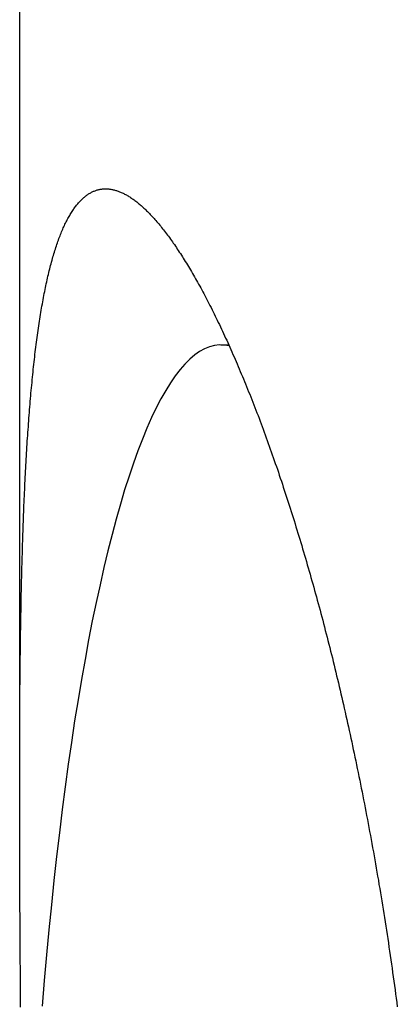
# Model space of a CAD drawing. Extents: x 987 to 2641, y 1244 to 2490.
# Tile 59 of 138: x 1938 to 1943, y 2097 to 2110. Entities that reach past the tile are written whole.
import ezdxf

# ---------------------------------------------------------------- set-up
doc = ezdxf.new("R2010")
doc.units = 0
doc.layers.add('KF_GRAVIS_8_DIM', color=1, linetype='CONTINUOUS')
doc.layers.add('KF_GRAVIS_8_LEFT', color=7, linetype='CONTINUOUS')

# ---------------------------------------------------------------- blocks, each defined once
blk = doc.blocks.new('*U13')
at = {"layer": 'KF_GRAVIS_8_LEFT'}
for p, q in [((-115.2643, -9), (-115.2643, -46.1528)), ((-112.6846, -40.5), (-112.5826, -40.5))]:
    blk.add_line(p, q, dxfattribs=at)
for points in [[(-115.252, -48.9854, 0), (-115.253, -48.928, 0), (-115.253, -48.8706, 0), (-115.253, -48.8134, 0), (-115.254, -48.7562, 0), (-115.254, -48.6991, 0), (-115.254, -48.6421, 0), (-115.255, -48.5851, 0), (-115.255, -48.5283, 0), (-115.255, -48.4715, 0), (-115.256, -48.4149, 0), (-115.256, -48.3583, 0), (-115.257, -48.3018, 0), (-115.257, -48.2454, 0), (-115.257, -48.1891, 0), (-115.258, -48.1329, 0), (-115.258, -48.0768, 0), (-115.258, -48.0208, 0), (-115.258, -47.9648, 0), (-115.259, -47.909, 0), (-115.259, -47.8533, 0), (-115.259, -47.7977, 0), (-115.26, -47.7422, 0), (-115.26, -47.6868, 0), (-115.26, -47.6315, 0), (-115.26, -47.5762, 0), (-115.261, -47.5212, 0), (-115.261, -47.4662, 0), (-115.261, -47.4113, 0), (-115.261, -47.3565, 0), (-115.262, -47.3019, 0), (-115.262, -47.2473, 0), (-115.262, -47.1929, 0), (-115.262, -47.1386, 0), (-115.262, -47.0844, 0), (-115.263, -47.0303, 0), (-115.263, -46.9763, 0), (-115.263, -46.9225, 0), (-115.263, -46.8688, 0), (-115.263, -46.8152, 0), (-115.263, -46.7617, 0), (-115.264, -46.7083, 0), (-115.264, -46.6551, 0), (-115.264, -46.602, 0), (-115.264, -46.5491, 0), (-115.264, -46.4962, 0), (-115.264, -46.4435, 0), (-115.264, -46.3909, 0), (-115.264, -46.3385, 0), (-115.264, -46.2862, 0), (-115.264, -46.234, 0), (-115.264, -46.1819, 0), (-115.264, -46.13, 0), (-115.264, -46.0783, 0), (-115.264, -46.0266, 0), (-115.264, -45.9751, 0), (-115.264, -45.9238, 0), (-115.264, -45.8726, 0), (-115.264, -45.8215, 0), (-115.264, -45.7706, 0), (-115.264, -45.7198, 0), (-115.264, -45.6692, 0), (-115.263, -45.6187, 0), (-115.263, -45.5684, 0), (-115.263, -45.5182, 0), (-115.263, -45.4682, 0), (-115.263, -45.4184, 0), (-115.263, -45.3686, 0), (-115.262, -45.3191, 0), (-115.262, -45.2697, 0), (-115.262, -45.2204, 0), (-115.262, -45.1714, 0), (-115.261, -45.1224, 0), (-115.261, -45.0737, 0), (-115.261, -45.0251, 0), (-115.26, -44.9766, 0), (-115.26, -44.9284, 0), (-115.26, -44.8803, 0), (-115.259, -44.8323, 0), (-115.259, -44.7846, 0), (-115.258, -44.737, 0), (-115.258, -44.6895, 0), (-115.257, -44.6423, 0), (-115.257, -44.5952, 0), (-115.256, -44.5483, 0), (-115.256, -44.5016, 0), (-115.255, -44.455, 0), (-115.255, -44.4086, 0), (-115.254, -44.3624, 0), (-115.254, -44.3164, 0), (-115.253, -44.2705, 0), (-115.252, -44.2249, 0), (-115.252, -44.1794, 0), (-115.251, -44.1341, 0), (-115.25, -44.089, 0), (-115.25, -44.0441, 0), (-115.249, -43.9994, 0), (-115.248, -43.9548, 0), (-115.247, -43.9105, 0), (-115.246, -43.8663, 0), (-115.246, -43.8223, 0), (-115.245, -43.7786, 0), (-115.244, -43.735, 0), (-115.243, -43.6916, 0), (-115.242, -43.6483, 0), (-115.241, -43.6052, 0), (-115.24, -43.562, 0), (-115.239, -43.519, 0), (-115.238, -43.4761, 0), (-115.237, -43.4332, 0), (-115.236, -43.3904, 0), (-115.235, -43.3477, 0), (-115.234, -43.3052, 0), (-115.233, -43.2627, 0), (-115.231, -43.2202, 0), (-115.23, -43.1779, 0), (-115.229, -43.1357, 0), (-115.228, -43.0936, 0), (-115.226, -43.0516, 0), (-115.225, -43.0097, 0), (-115.224, -42.9679, 0), (-115.222, -42.9262, 0), (-115.221, -42.8846, 0), (-115.22, -42.8431, 0), (-115.218, -42.8017, 0), (-115.217, -42.7605, 0), (-115.215, -42.7193, 0), (-115.214, -42.6783, 0), (-115.212, -42.6374, 0), (-115.21, -42.5966, 0), (-115.209, -42.5559, 0), (-115.207, -42.5154, 0), (-115.205, -42.475, 0), (-115.204, -42.4347, 0), (-115.202, -42.3945, 0), (-115.2, -42.3545, 0), (-115.198, -42.3146, 0), (-115.196, -42.2749, 0), (-115.194, -42.2353, 0), (-115.192, -42.1958, 0), (-115.19, -42.1564, 0), (-115.188, -42.1172, 0), (-115.186, -42.0782, 0), (-115.184, -42.0393, 0), (-115.182, -42.0005, 0), (-115.18, -41.9619, 0), (-115.178, -41.9235, 0), (-115.175, -41.8851, 0), (-115.173, -41.847, 0), (-115.171, -41.809, 0), (-115.168, -41.7712, 0), (-115.166, -41.7335, 0), (-115.164, -41.696, 0), (-115.161, -41.6586, 0), (-115.159, -41.6214, 0), (-115.156, -41.5844, 0), (-115.153, -41.5476, 0), (-115.151, -41.5109, 0), (-115.148, -41.4744, 0), (-115.145, -41.4381, 0), (-115.143, -41.4019, 0), (-115.14, -41.3659, 0), (-115.137, -41.3301, 0), (-115.134, -41.2945, 0), (-115.131, -41.259, 0), (-115.128, -41.2238, 0), (-115.125, -41.1887, 0), (-115.122, -41.1538, 0), (-115.119, -41.119, 0), (-115.116, -41.0845, 0), (-115.113, -41.0501, 0), (-115.11, -41.016, 0), (-115.106, -40.982, 0), (-115.103, -40.9482, 0), (-115.1, -40.9146, 0), (-115.096, -40.8812, 0), (-115.093, -40.848, 0), (-115.089, -40.815, 0), (-115.086, -40.7822, 0), (-115.082, -40.7496, 0), (-115.079, -40.7171, 0), (-115.075, -40.6849, 0), (-115.071, -40.6529, 0), (-115.068, -40.6211, 0), (-115.064, -40.5894, 0), (-115.06, -40.558, 0), (-115.056, -40.5268, 0), (-115.052, -40.4958, 0), (-115.048, -40.465, 0), (-115.044, -40.4344, 0), (-115.04, -40.404, 0), (-115.036, -40.3739, 0), (-115.032, -40.3439, 0), (-115.028, -40.3142, 0), (-115.023, -40.2847, 0), (-115.019, -40.2554, 0), (-115.015, -40.2263, 0), (-115.01, -40.1974, 0), (-115.006, -40.1687, 0), (-115.001, -40.1403, 0), (-114.997, -40.1121, 0), (-114.992, -40.0841, 0), (-114.988, -40.0564, 0), (-114.983, -40.0288, 0), (-114.978, -40.0015, 0), (-114.973, -39.9744, 0), (-114.968, -39.9476, 0), (-114.964, -39.921, 0), (-114.959, -39.8946, 0), (-114.954, -39.8684, 0), (-114.949, -39.8425, 0), (-114.943, -39.8168, 0), (-114.938, -39.7913, 0), (-114.933, -39.7661, 0), (-114.928, -39.7411, 0), (-114.923, -39.7164, 0), (-114.917, -39.6918, 0), (-114.912, -39.6675, 0), (-114.906, -39.6435, 0), (-114.901, -39.6197, 0), (-114.895, -39.5961, 0), (-114.89, -39.5728, 0), (-114.884, -39.5497, 0), (-114.878, -39.5268, 0), (-114.873, -39.5042, 0), (-114.867, -39.4818, 0), (-114.861, -39.4597, 0), (-114.855, -39.4378, 0), (-114.849, -39.4161, 0), (-114.843, -39.3947, 0), (-114.837, -39.3735, 0), (-114.831, -39.3526, 0), (-114.825, -39.3319, 0), (-114.818, -39.3114, 0), (-114.812, -39.2913, 0), (-114.806, -39.2713, 0), (-114.799, -39.2516, 0), (-114.793, -39.2321, 0), (-114.786, -39.2129, 0), (-114.78, -39.194, 0), (-114.773, -39.1753, 0), (-114.767, -39.1568, 0), (-114.76, -39.1386, 0), (-114.753, -39.1206, 0), (-114.746, -39.1029, 0), (-114.74, -39.0855, 0), (-114.733, -39.0683, 0), (-114.726, -39.0513, 0), (-114.719, -39.0346, 0), (-114.712, -39.0182, 0), (-114.705, -39.002, 0), (-114.697, -38.986, 0), (-114.69, -38.9703, 0), (-114.683, -38.9549, 0), (-114.676, -38.9397, 0), (-114.668, -38.9248, 0), (-114.661, -38.9102, 0), (-114.654, -38.8958, 0), (-114.646, -38.8817, 0), (-114.638, -38.8678, 0), (-114.631, -38.8542, 0), (-114.623, -38.8408, 0), (-114.616, -38.8277, 0), (-114.608, -38.8149, 0), (-114.6, -38.8023, 0), (-114.592, -38.79, 0), (-114.584, -38.7779, 0), (-114.576, -38.7661, 0), (-114.568, -38.7546, 0), (-114.56, -38.7433, 0), (-114.552, -38.7323, 0), (-114.544, -38.7216, 0), (-114.536, -38.7111, 0), (-114.527, -38.7008, 0), (-114.519, -38.6908, 0), (-114.511, -38.6811, 0), (-114.502, -38.6716, 0), (-114.494, -38.6624, 0), (-114.486, -38.6535, 0), (-114.477, -38.6448, 0), (-114.468, -38.6364, 0), (-114.46, -38.6282, 0), (-114.451, -38.6202, 0), (-114.442, -38.6126, 0), (-114.434, -38.6052, 0), (-114.425, -38.598, 0), (-114.416, -38.5911, 0), (-114.407, -38.5844, 0), (-114.398, -38.578, 0), (-114.389, -38.5719, 0), (-114.38, -38.566, 0), (-114.371, -38.5604, 0), (-114.362, -38.555, 0), (-114.353, -38.5499, 0), (-114.344, -38.545, 0), (-114.335, -38.5404, 0), (-114.325, -38.536, 0), (-114.316, -38.5319, 0), (-114.307, -38.528, 0), (-114.297, -38.5244, 0), (-114.288, -38.521, 0), (-114.278, -38.5179, 0), (-114.269, -38.515, 0), (-114.259, -38.5124, 0), (-114.25, -38.5101, 0), (-114.24, -38.5079, 0), (-114.23, -38.5061, 0), (-114.221, -38.5045, 0), (-114.211, -38.5031, 0), (-114.201, -38.502, 0), (-114.191, -38.5011, 0), (-114.182, -38.5005, 0), (-114.172, -38.5001, 0), (-114.162, -38.5, 0)], [(-114.162, -38.5, 0), (-114.152, -38.5001, 0), (-114.143, -38.5005, 0), (-114.133, -38.501, 0), (-114.123, -38.5018, 0), (-114.113, -38.5029, 0), (-114.103, -38.5041, 0), (-114.094, -38.5056, 0), (-114.084, -38.5074, 0), (-114.074, -38.5093, 0), (-114.064, -38.5115, 0), (-114.054, -38.5139, 0), (-114.043, -38.5166, 0), (-114.033, -38.5195, 0), (-114.023, -38.5226, 0), (-114.013, -38.526, 0), (-114.002, -38.5295, 0), (-113.992, -38.5334, 0), (-113.982, -38.5374, 0), (-113.971, -38.5417, 0), (-113.961, -38.5462, 0), (-113.95, -38.551, 0), (-113.939, -38.556, 0), (-113.929, -38.5612, 0), (-113.918, -38.5666, 0), (-113.907, -38.5723, 0), (-113.896, -38.5783, 0), (-113.886, -38.5844, 0), (-113.875, -38.5908, 0), (-113.864, -38.5975, 0), (-113.853, -38.6043, 0), (-113.842, -38.6114, 0), (-113.831, -38.6188, 0), (-113.82, -38.6264, 0), (-113.809, -38.6342, 0), (-113.797, -38.6422, 0), (-113.786, -38.6505, 0), (-113.775, -38.6591, 0), (-113.764, -38.6678, 0), (-113.752, -38.6769, 0), (-113.741, -38.6861, 0), (-113.729, -38.6956, 0), (-113.718, -38.7053, 0), (-113.706, -38.7153, 0), (-113.695, -38.7255, 0), (-113.683, -38.7359, 0), (-113.672, -38.7466, 0), (-113.66, -38.7575, 0), (-113.648, -38.7687, 0), (-113.637, -38.7801, 0), (-113.625, -38.7918, 0), (-113.613, -38.8037, 0), (-113.601, -38.8158, 0), (-113.589, -38.8282, 0), (-113.577, -38.8408, 0), (-113.565, -38.8536, 0), (-113.553, -38.8667, 0), (-113.541, -38.8801, 0), (-113.529, -38.8936, 0), (-113.517, -38.9075, 0), (-113.505, -38.9215, 0), (-113.493, -38.9358, 0), (-113.481, -38.9504, 0), (-113.468, -38.9651, 0), (-113.456, -38.9801, 0), (-113.444, -38.9954, 0), (-113.431, -39.0109, 0), (-113.419, -39.0266, 0), (-113.407, -39.0426, 0), (-113.394, -39.0588, 0), (-113.382, -39.0752, 0), (-113.369, -39.0918, 0), (-113.357, -39.1087, 0), (-113.344, -39.1259, 0), (-113.331, -39.1432, 0), (-113.319, -39.1608, 0), (-113.306, -39.1787, 0), (-113.294, -39.1967, 0), (-113.281, -39.215, 0), (-113.268, -39.2335, 0), (-113.255, -39.2523, 0), (-113.243, -39.2712, 0), (-113.23, -39.2904, 0), (-113.217, -39.3099, 0), (-113.204, -39.3295, 0), (-113.191, -39.3494, 0), (-113.178, -39.3695, 0), (-113.166, -39.3899, 0), (-113.153, -39.4104, 0), (-113.14, -39.4312, 0), (-113.127, -39.4522, 0), (-113.114, -39.4735, 0), (-113.101, -39.4949, 0), (-113.088, -39.5166, 0), (-113.075, -39.5385, 0), (-113.062, -39.5607, 0), (-113.048, -39.583, 0), (-113.035, -39.6056, 0), (-113.022, -39.6284, 0), (-113.009, -39.6514, 0), (-112.996, -39.6746, 0), (-112.983, -39.6981, 0), (-112.97, -39.7217, 0), (-112.956, -39.7456, 0), (-112.943, -39.7697, 0), (-112.93, -39.794, 0), (-112.917, -39.8186, 0), (-112.903, -39.8433, 0), (-112.89, -39.8683, 0), (-112.877, -39.8935, 0), (-112.864, -39.9189, 0), (-112.85, -39.9445, 0), (-112.837, -39.9703, 0), (-112.824, -39.9963, 0), (-112.81, -40.0226, 0), (-112.797, -40.0491, 0), (-112.784, -40.0757, 0), (-112.77, -40.1026, 0), (-112.757, -40.1297, 0), (-112.744, -40.157, 0), (-112.73, -40.1845, 0), (-112.717, -40.2122, 0), (-112.703, -40.2401, 0), (-112.69, -40.2682, 0), (-112.677, -40.2965, 0), (-112.663, -40.325, 0), (-112.65, -40.3537, 0), (-112.636, -40.3826, 0), (-112.623, -40.4117, 0), (-112.609, -40.441, 0), (-112.596, -40.4705, 0), (-112.583, -40.5002, 0), (-112.569, -40.5301, 0), (-112.556, -40.5602, 0), (-112.542, -40.5904, 0), (-112.529, -40.6209, 0), (-112.515, -40.6515, 0), (-112.502, -40.6823, 0), (-112.489, -40.7134, 0), (-112.475, -40.7445, 0), (-112.462, -40.7759, 0), (-112.448, -40.8075, 0), (-112.435, -40.8392, 0), (-112.422, -40.8712, 0), (-112.408, -40.9033, 0), (-112.395, -40.9355, 0), (-112.381, -40.968, 0), (-112.368, -41.0006, 0), (-112.355, -41.0335, 0), (-112.341, -41.0664, 0), (-112.328, -41.0996, 0), (-112.315, -41.1329, 0), (-112.301, -41.1664, 0), (-112.288, -41.2001, 0), (-112.275, -41.234, 0), (-112.261, -41.268, 0), (-112.248, -41.3021, 0), (-112.235, -41.3365, 0), (-112.222, -41.371, 0), (-112.208, -41.4057, 0), (-112.195, -41.4405, 0), (-112.182, -41.4755, 0), (-112.169, -41.5106, 0), (-112.156, -41.546, 0), (-112.142, -41.5814, 0), (-112.129, -41.6171, 0), (-112.116, -41.6528, 0), (-112.103, -41.6888, 0), (-112.09, -41.7249, 0), (-112.077, -41.7611, 0), (-112.064, -41.7975, 0), (-112.051, -41.834, 0), (-112.038, -41.8707, 0), (-112.025, -41.9075, 0), (-112.012, -41.9445, 0), (-111.999, -41.9816, 0), (-111.986, -42.0189, 0), (-111.973, -42.0563, 0), (-111.96, -42.0938, 0), (-111.947, -42.1314, 0), (-111.935, -42.1692, 0), (-111.922, -42.2072, 0), (-111.909, -42.2452, 0), (-111.896, -42.2834, 0), (-111.884, -42.3217, 0), (-111.871, -42.3601, 0), (-111.858, -42.3987, 0), (-111.846, -42.4374, 0), (-111.833, -42.4762, 0), (-111.82, -42.5151, 0), (-111.808, -42.5541, 0), (-111.795, -42.5932, 0), (-111.783, -42.6325, 0), (-111.77, -42.6719, 0), (-111.758, -42.7114, 0), (-111.746, -42.751, 0), (-111.733, -42.7907, 0), (-111.721, -42.8305, 0), (-111.709, -42.8704, 0), (-111.696, -42.9104, 0), (-111.684, -42.9505, 0), (-111.672, -42.9907, 0), (-111.66, -43.031, 0), (-111.648, -43.0714, 0), (-111.636, -43.1119, 0), (-111.624, -43.1525, 0), (-111.612, -43.1932, 0), (-111.6, -43.234, 0), (-111.588, -43.2749, 0), (-111.576, -43.3158, 0), (-111.564, -43.3568, 0), (-111.552, -43.398, 0), (-111.54, -43.4392, 0), (-111.529, -43.4804, 0), (-111.517, -43.5218, 0), (-111.505, -43.5632, 0), (-111.494, -43.6048, 0), (-111.482, -43.6463, 0), (-111.471, -43.688, 0), (-111.459, -43.7298, 0), (-111.448, -43.7717, 0), (-111.436, -43.8138, 0), (-111.425, -43.8561, 0), (-111.413, -43.8986, 0), (-111.402, -43.9412, 0), (-111.391, -43.9841, 0), (-111.379, -44.0271, 0), (-111.368, -44.0703, 0), (-111.357, -44.1136, 0), (-111.345, -44.1571, 0), (-111.334, -44.2008, 0), (-111.323, -44.2447, 0), (-111.311, -44.2887, 0), (-111.3, -44.333, 0), (-111.289, -44.3773, 0), (-111.278, -44.4219, 0), (-111.267, -44.4666, 0), (-111.255, -44.5114, 0), (-111.244, -44.5565, 0), (-111.233, -44.6017, 0), (-111.222, -44.647, 0), (-111.211, -44.6926, 0), (-111.2, -44.7382, 0), (-111.189, -44.7841, 0), (-111.178, -44.8301, 0), (-111.167, -44.8762, 0), (-111.156, -44.9225, 0), (-111.146, -44.969, 0), (-111.135, -45.0156, 0), (-111.124, -45.0623, 0), (-111.113, -45.1093, 0), (-111.102, -45.1563, 0), (-111.092, -45.2035, 0), (-111.081, -45.2509, 0), (-111.07, -45.2984, 0), (-111.06, -45.3461, 0), (-111.049, -45.3939, 0), (-111.038, -45.4418, 0), (-111.028, -45.4899, 0), (-111.017, -45.5381, 0), (-111.007, -45.5865, 0), (-110.996, -45.635, 0), (-110.986, -45.6836, 0), (-110.976, -45.7324, 0), (-110.965, -45.7813, 0), (-110.955, -45.8304, 0), (-110.945, -45.8796, 0), (-110.935, -45.9289, 0), (-110.924, -45.9784, 0), (-110.914, -46.0279, 0), (-110.904, -46.0777, 0), (-110.894, -46.1275, 0), (-110.884, -46.1775, 0), (-110.874, -46.2276, 0), (-110.864, -46.2778, 0), (-110.854, -46.3282, 0), (-110.844, -46.3786, 0), (-110.835, -46.4292, 0), (-110.825, -46.4799, 0), (-110.815, -46.5308, 0), (-110.805, -46.5818, 0), (-110.796, -46.6328, 0), (-110.786, -46.684, 0), (-110.777, -46.7353, 0), (-110.767, -46.7868, 0), (-110.758, -46.8383, 0), (-110.748, -46.89, 0), (-110.739, -46.9418, 0), (-110.729, -46.9936, 0), (-110.72, -47.0456, 0), (-110.711, -47.0977, 0), (-110.702, -47.15, 0), (-110.693, -47.2023, 0), (-110.683, -47.2547, 0), (-110.674, -47.3072, 0), (-110.665, -47.3599, 0), (-110.657, -47.4126, 0), (-110.648, -47.4655, 0), (-110.639, -47.5184, 0), (-110.63, -47.5715, 0), (-110.621, -47.6246, 0), (-110.613, -47.6778, 0), (-110.604, -47.7312, 0), (-110.595, -47.7846, 0), (-110.587, -47.8382, 0), (-110.579, -47.8918, 0), (-110.57, -47.9455, 0), (-110.562, -47.9993, 0), (-110.553, -48.0532, 0), (-110.545, -48.1072, 0), (-110.537, -48.1613, 0), (-110.529, -48.2155, 0), (-110.521, -48.2697, 0), (-110.513, -48.324, 0), (-110.505, -48.3785, 0), (-110.497, -48.433, 0), (-110.489, -48.4876, 0), (-110.482, -48.5423, 0), (-110.474, -48.597, 0), (-110.466, -48.6518, 0), (-110.459, -48.7068, 0), (-110.451, -48.7617, 0), (-110.444, -48.8168, 0), (-110.436, -48.872, 0), (-110.429, -48.9272, 0), (-110.422, -48.9825, 0)], [(-112.577, -40.5133, 0), (-112.64, -40.5023, 0), (-112.704, -40.5004, 0), (-112.767, -40.5078, 0), (-112.83, -40.5243, 0), (-112.894, -40.5501, 0), (-112.957, -40.5851, 0), (-113.02, -40.6292, 0), (-113.083, -40.6824, 0), (-113.145, -40.7448, 0), (-113.208, -40.8162, 0), (-113.27, -40.8967, 0), (-113.331, -40.9861, 0), (-113.392, -41.0844, 0), (-113.453, -41.1915, 0), (-113.513, -41.3075, 0), (-113.573, -41.4321, 0), (-113.632, -41.5654, 0), (-113.69, -41.7072, 0), (-113.748, -41.8575, 0), (-113.806, -42.0161, 0), (-113.862, -42.1829, 0), (-113.918, -42.358, 0), (-113.973, -42.541, 0), (-114.027, -42.732, 0), (-114.08, -42.9308, 0), (-114.133, -43.1372, 0), (-114.184, -43.3512, 0), (-114.234, -43.5726, 0), (-114.284, -43.8012, 0), (-114.333, -44.037, 0), (-114.38, -44.2798, 0), (-114.426, -44.5293, 0), (-114.472, -44.7855, 0), (-114.516, -45.0483, 0), (-114.559, -45.3173, 0), (-114.601, -45.5925, 0), (-114.641, -45.8737, 0), (-114.681, -46.1606, 0), (-114.719, -46.4532, 0), (-114.755, -46.7513, 0), (-114.791, -47.0545, 0), (-114.825, -47.3629, 0), (-114.858, -47.676, 0), (-114.889, -47.9939, 0), (-114.919, -48.3162, 0), (-114.948, -48.6427, 0), (-114.975, -48.9733, 0)]]:
    blk.add_polyline3d(points, dxfattribs=at)

msp = doc.modelspace()

# ---------------------------------------------------------------- block references
at = {"layer": 'KF_GRAVIS_8_DIM'}
msp.add_blockref('*U13', (2053.383, 2145.913), dxfattribs=at)

doc.saveas('drawing.dxf')
